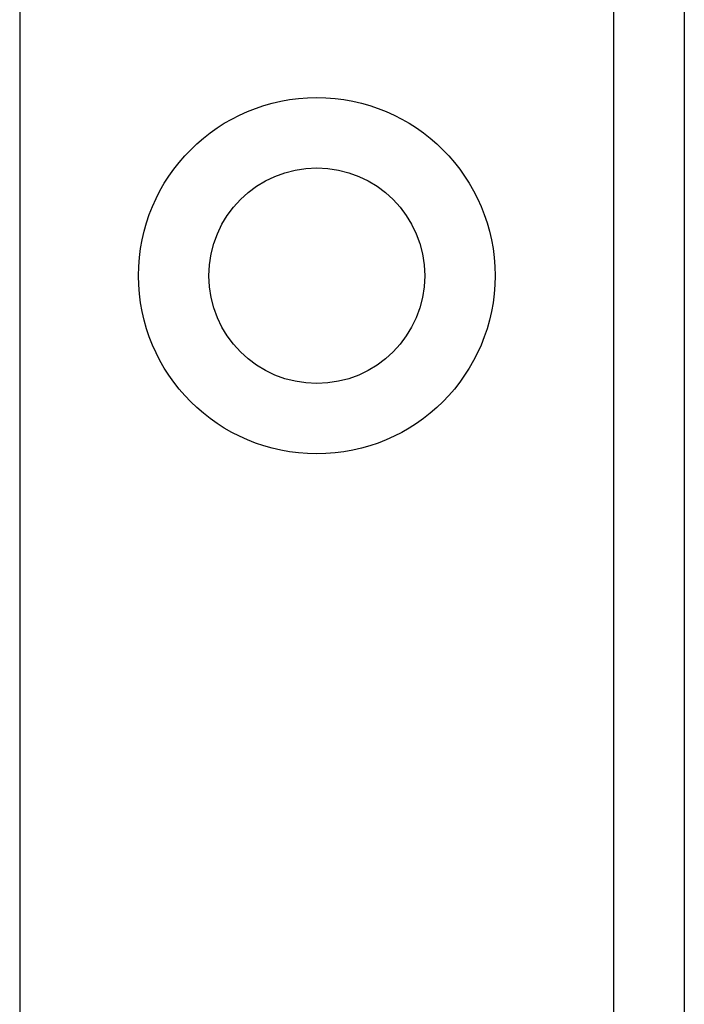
# Model space of a CAD drawing. Header units: inches. Extents: x 2 to 121, y 2 to 79.
# Tile 8 of 97: x 8.735 to 9.365, y 29.481 to 30.416. Entities that reach past the tile are written whole.
import ezdxf

# ---------------------------------------------------------------- set-up
doc = ezdxf.new("R2010")
doc.units = ezdxf.units.IN
doc.header["$LTSCALE"] = 7.278232
doc.header["$MEASUREMENT"] = 0
doc.layers.add('Visible Edges(ANSI)', color=7, linetype='Continuous', lineweight=25)
doc.layers.add('Visible Tangent Edges(ANSI)', color=7, linetype='Continuous', lineweight=25)

msp = doc.modelspace()

# ---------------------------------------------------------------- linework, layer by layer
at = {"layer": 'Visible Edges(ANSI)'}
msp.add_line((9.365, 54.99882), (9.365, 28.54625), dxfattribs=at)
msp.add_circle((9.0164, 30.17267), 0.10235, dxfattribs=at)
at = {"layer": 'Visible Tangent Edges(ANSI)'}
for p, q in [((8.7346, 54.99882), (8.7346, 28.54625)), ((9.29819, 28.54625), (9.29819, 54.99882))]:
    msp.add_line(p, q, dxfattribs=at)
msp.add_circle((9.0164, 30.17267), 0.16915, dxfattribs=at)

doc.saveas('drawing.dxf')
